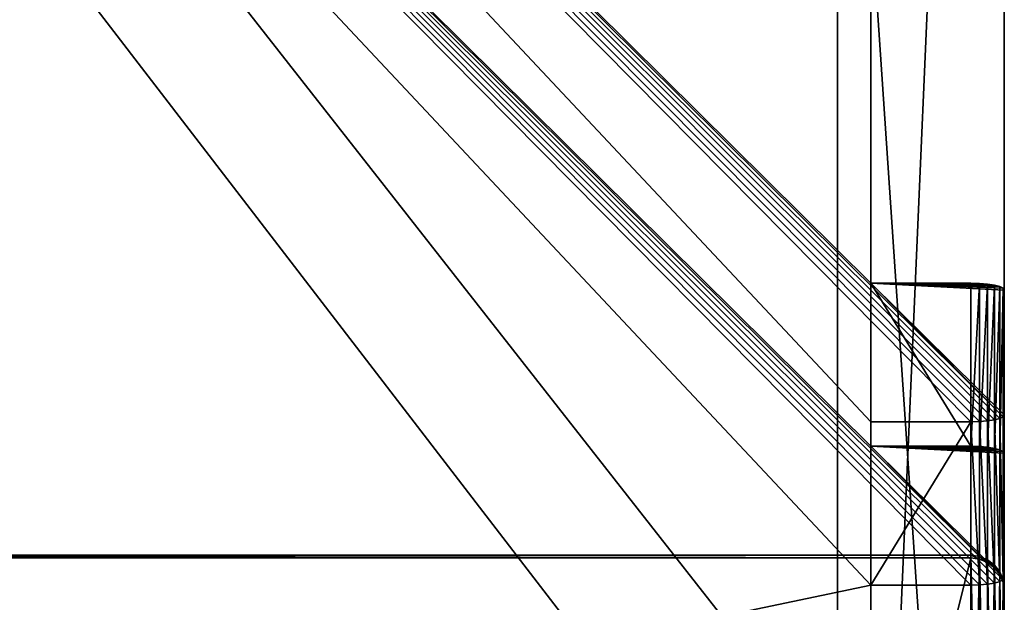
# Model space of a CAD drawing. Extents: x -277 to 1811, y -97 to 1083.
# Tile 73 of 81: x 1488 to 1518, y 381 to 399. Entities that reach past the tile are written whole.
import ezdxf

# ---------------------------------------------------------------- set-up
doc = ezdxf.new("R2010")
doc.units = 0
doc.header["$LTSCALE"] = 25.4
doc.layers.get('0').update_dxf_attribs({"color": 13, "linetype": 'CONTINUOUS'})
doc.layers.add('STEEL', color=134, linetype='CONTINUOUS')
doc.layers.add('WOOD', color=36, linetype='CONTINUOUS')

# ---------------------------------------------------------------- blocks, each defined once
blk = doc.blocks.new('LVI294_01A_03_01')
at = {"color": 0}
for p, q in [((27, 4, 172.42), (27, 4, -174.46)), ((27, 4, 172.42), (27, 4, -174.46)), ((27, 0, -174.46), (27, 0, 172.42)), ((27, 0, -174.46), (27, 0, 172.42))]:
    blk.add_line(p, q, dxfattribs=at)
at = {"color": 253}
mesh = blk.add_polyface(dxfattribs=at)
corners = [(-27, 4, 163.42), (27, 4, -174.46), (-27, 4, -174.46), (27, 4, 172.42), (-26.659, 4, 166.008), (-25.66, 4, 168.42), (-24.071, 4, 170.491), (-22, 4, 172.08), (-19.588, 4, 173.079), (26.966, 4, 172.679), (26.866, 4, 172.92), (26.707, 4, 173.127), (-17, 4, 173.42), (26.5, 4, 173.286), (26.259, 4, 173.386), (26, 4, 173.42)]
mesh.append_faces([[corners[k] for k in face] for face in [(0, 1, 2), (14, 12, 15)]], dxfattribs={"vtx0": -1, "color": 253})
mesh.append_faces([[corners[k] for k in face] for face in [(1, 0, 3), (3, 8, 9), (9, 8, 10), (10, 8, 11), (11, 12, 13), (13, 12, 14)]], dxfattribs={"vtx0": -1, "vtx1": -1, "color": 253})
mesh.append_faces([[corners[k] for k in face] for face in [(3, 0, 4), (3, 4, 5), (3, 5, 6), (3, 6, 7), (3, 7, 8), (11, 8, 12)]], dxfattribs={"vtx0": -1, "vtx2": -1, "color": 253})
mesh = blk.add_polyface(dxfattribs=at)
corners = [(27, 4, -174.46), (27, 0, 172.42), (27, 0, -174.46), (27, 4, 172.42)]
mesh.append_faces([[corners[k] for k in face] for face in [(0, 1, 2), (1, 0, 3)]], dxfattribs={"vtx0": -1, "color": 253})
mesh = blk.add_polyface(dxfattribs=at)
corners = [(27, 0, 172.42), (-27, 0, -174.46), (27, 0, -174.46), (-27, 0, 163.42), (-26.659, 0, 166.008), (-25.66, 0, 168.42), (-24.071, 0, 170.491), (-22, 0, 172.08), (-19.588, 0, 173.079), (26.966, 0, 172.679), (26.866, 0, 172.92), (26.707, 0, 173.127), (-17, 0, 173.42), (26.5, 0, 173.286), (26.259, 0, 173.386), (26, 0, 173.42)]
mesh.append_faces([[corners[k] for k in face] for face in [(0, 1, 2), (12, 14, 15)]], dxfattribs={"vtx0": -1, "color": 253})
mesh.append_faces([[corners[k] for k in face] for face in [(1, 0, 3), (3, 0, 4), (4, 0, 5), (5, 0, 6), (6, 0, 7), (7, 0, 8), (8, 11, 12)]], dxfattribs={"vtx0": -1, "vtx1": -1, "color": 253})
mesh.append_faces([[corners[k] for k in face] for face in [(8, 0, 9), (8, 9, 10), (8, 10, 11), (12, 11, 13), (12, 13, 14)]], dxfattribs={"vtx0": -1, "vtx2": -1, "color": 253})
blk = doc.blocks.new('LVI294_01A_03')
at = {"color": 0, "extrusion": (-5.60313e-15, -0.207912, 0.978148), "rotation": 180.0000000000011}
blk.add_blockref('LVI294_01A_03_01', (-561, 729.633, 158.897), dxfattribs=at)
blk = doc.blocks.new('LUSTROLVI294_01A_01_03')
at = {"color": 0}
for p, q in [((304.962, 167.064, 55), (325.753, 264.879, 55)), ((304.962, 167.064, 55), (325.753, 264.879, 55)), ((330.643, 263.839, 55), (309.852, 166.024, 55)), ((330.643, 263.839, 55), (309.852, 166.024, 55)), ((304.934, 166.933, 58.5), (304.954, 167.03, 58.259)), ((304.934, 166.933, 58.5), (304.954, 167.03, 58.259)), ((304.954, 167.03, 58.259), (304.962, 167.064, 58)), ((304.954, 167.03, 58.259), (304.962, 167.064, 58)), ((304.954, 167.03, 58.259), (309.845, 165.991, 58.259)), ((304.954, 167.03, 58.259), (309.845, 165.991, 58.259)), ((304.954, 167.03, 58.259), (309.824, 165.893, 58.5)), ((304.954, 167.03, 58.259), (309.824, 165.893, 58.5)), ((304.962, 167.064, 58), (304.962, 167.064, 55)), ((304.962, 167.064, 55), (309.852, 166.024, 55)), ((304.962, 167.064, 55), (309.852, 166.024, 55)), ((304.962, 167.064, 58), (304.962, 167.064, 55)), ((304.962, 167.064, 58), (309.852, 166.024, 58)), ((304.962, 167.064, 58), (309.852, 166.024, 58)), ((304.962, 167.064, 58), (309.845, 165.991, 58.259)), ((304.962, 167.064, 58), (309.845, 165.991, 58.259)), ((304.858, 166.575, 58.866), (304.901, 166.777, 58.707)), ((304.858, 166.575, 58.866), (304.901, 166.777, 58.707)), ((304.901, 166.777, 58.707), (304.934, 166.933, 58.5)), ((304.901, 166.777, 58.707), (304.934, 166.933, 58.5)), ((304.901, 166.777, 58.707), (309.791, 165.738, 58.707)), ((304.901, 166.777, 58.707), (309.791, 165.738, 58.707)), ((304.901, 166.777, 58.707), (309.748, 165.535, 58.866)), ((304.901, 166.777, 58.707), (309.748, 165.535, 58.866)), ((304.934, 166.933, 58.5), (309.824, 165.893, 58.5)), ((304.934, 166.933, 58.5), (309.824, 165.893, 58.5)), ((304.934, 166.933, 58.5), (309.791, 165.738, 58.707)), ((304.934, 166.933, 58.5), (309.791, 165.738, 58.707)), ((304.807, 166.339, 58.966), (304.858, 166.575, 58.866)), ((304.807, 166.339, 58.966), (304.858, 166.575, 58.866)), ((304.858, 166.575, 58.866), (309.748, 165.535, 58.866)), ((304.858, 166.575, 58.866), (309.748, 165.535, 58.866)), ((304.858, 166.575, 58.866), (309.698, 165.299, 58.966)), ((304.858, 166.575, 58.866), (309.698, 165.299, 58.966)), ((301.011, 148.479, 59), (304.754, 166.086, 59)), ((301.011, 148.479, 59), (304.754, 166.086, 59)), ((304.754, 166.086, 59), (304.807, 166.339, 58.966)), ((304.754, 166.086, 59), (304.807, 166.339, 58.966)), ((309.644, 165.046, 59), (304.754, 166.086, 59)), ((309.644, 165.046, 59), (304.754, 166.086, 59)), ((304.807, 166.339, 58.966), (309.698, 165.299, 58.966)), ((304.807, 166.339, 58.966), (309.698, 165.299, 58.966)), ((304.807, 166.339, 58.966), (309.644, 165.046, 59)), ((304.807, 166.339, 58.966), (309.644, 165.046, 59)), ((309.824, 165.893, 58.5), (309.791, 165.738, 58.707)), ((309.824, 165.893, 58.5), (309.791, 165.738, 58.707)), ((309.845, 165.991, 58.259), (309.824, 165.893, 58.5)), ((309.845, 165.991, 58.259), (309.824, 165.893, 58.5)), ((309.852, 166.024, 58), (309.845, 165.991, 58.259)), ((309.852, 166.024, 58), (309.845, 165.991, 58.259)), ((309.852, 166.024, 55), (309.852, 166.024, 58)), ((309.852, 166.024, 55), (309.852, 166.024, 58)), ((309.748, 165.535, 58.866), (309.698, 165.299, 58.966)), ((309.748, 165.535, 58.866), (309.698, 165.299, 58.966)), ((309.791, 165.738, 58.707), (309.748, 165.535, 58.866)), ((309.791, 165.738, 58.707), (309.748, 165.535, 58.866)), ((309.698, 165.299, 58.966), (309.644, 165.046, 59)), ((309.698, 165.299, 58.966), (309.644, 165.046, 59)), ((309.644, 165.046, 59), (305.902, 147.439, 59)), ((309.644, 165.046, 59), (305.902, 147.439, 59)), ((300.957, 148.226, 58.966), (301.011, 148.479, 59)), ((300.957, 148.226, 58.966), (301.011, 148.479, 59)), ((301.011, 148.479, 59), (305.902, 147.439, 59)), ((305.848, 147.186, 58.966), (301.011, 148.479, 59)), ((305.848, 147.186, 58.966), (301.011, 148.479, 59)), ((301.011, 148.479, 59), (305.902, 147.439, 59)), ((300.907, 147.99, 58.866), (300.957, 148.226, 58.966)), ((300.907, 147.99, 58.866), (300.957, 148.226, 58.966)), ((305.798, 146.95, 58.866), (300.957, 148.226, 58.966)), ((305.798, 146.95, 58.866), (300.957, 148.226, 58.966)), ((305.848, 147.186, 58.966), (300.957, 148.226, 58.966)), ((305.848, 147.186, 58.966), (300.957, 148.226, 58.966)), ((300.864, 147.787, 58.707), (300.907, 147.99, 58.866)), ((300.864, 147.787, 58.707), (300.907, 147.99, 58.866)), ((305.755, 146.748, 58.707), (300.907, 147.99, 58.866)), ((305.755, 146.748, 58.707), (300.907, 147.99, 58.866)), ((305.798, 146.95, 58.866), (300.907, 147.99, 58.866)), ((305.798, 146.95, 58.866), (300.907, 147.99, 58.866)), ((289.285, 93.313, 55), (300.803, 147.501, 55)), ((289.285, 93.313, 55), (300.803, 147.501, 55)), ((300.803, 147.501, 58), (300.81, 147.534, 58.259)), ((300.803, 147.501, 58), (300.81, 147.534, 58.259)), ((300.803, 147.501, 55), (300.803, 147.501, 58)), ((305.694, 146.461, 55), (300.803, 147.501, 55)), ((300.803, 147.501, 55), (300.803, 147.501, 58)), ((305.694, 146.461, 55), (300.803, 147.501, 55)), ((305.694, 146.461, 58), (300.803, 147.501, 58)), ((305.694, 146.461, 58), (300.803, 147.501, 58)), ((300.81, 147.534, 58.259), (300.831, 147.632, 58.5)), ((300.81, 147.534, 58.259), (300.831, 147.632, 58.5)), ((305.694, 146.461, 58), (300.81, 147.534, 58.259)), ((305.694, 146.461, 58), (300.81, 147.534, 58.259)), ((305.701, 146.495, 58.259), (300.81, 147.534, 58.259)), ((305.701, 146.495, 58.259), (300.81, 147.534, 58.259)), ((300.831, 147.632, 58.5), (300.864, 147.787, 58.707)), ((300.831, 147.632, 58.5), (300.864, 147.787, 58.707)), ((305.701, 146.495, 58.259), (300.831, 147.632, 58.5)), ((305.701, 146.495, 58.259), (300.831, 147.632, 58.5)), ((305.722, 146.592, 58.5), (300.831, 147.632, 58.5)), ((305.722, 146.592, 58.5), (300.831, 147.632, 58.5)), ((305.722, 146.592, 58.5), (300.864, 147.787, 58.707)), ((305.722, 146.592, 58.5), (300.864, 147.787, 58.707)), ((305.755, 146.748, 58.707), (300.864, 147.787, 58.707)), ((305.755, 146.748, 58.707), (300.864, 147.787, 58.707)), ((305.902, 147.439, 59), (305.848, 147.186, 58.966)), ((305.902, 147.439, 59), (305.848, 147.186, 58.966)), ((305.798, 146.95, 58.866), (305.755, 146.748, 58.707)), ((305.798, 146.95, 58.866), (305.755, 146.748, 58.707)), ((305.848, 147.186, 58.966), (305.798, 146.95, 58.866)), ((305.848, 147.186, 58.966), (305.798, 146.95, 58.866)), ((305.755, 146.748, 58.707), (305.722, 146.592, 58.5)), ((305.755, 146.748, 58.707), (305.722, 146.592, 58.5)), ((305.694, 146.461, 55), (294.176, 92.273, 55)), ((305.694, 146.461, 55), (294.176, 92.273, 55)), ((305.701, 146.495, 58.259), (305.694, 146.461, 58)), ((305.701, 146.495, 58.259), (305.694, 146.461, 58)), ((305.694, 146.461, 58), (305.694, 146.461, 55)), ((305.694, 146.461, 58), (305.694, 146.461, 55)), ((305.722, 146.592, 58.5), (305.701, 146.495, 58.259)), ((305.722, 146.592, 58.5), (305.701, 146.495, 58.259))]:
    blk.add_line(p, q, dxfattribs=at)
at = {"color": 253}
mesh = blk.add_polyface(dxfattribs=at)
corners = [(325.76, 264.912, 58.259), (325.753, 264.879, 55), (325.753, 264.879, 58), (350.709, 382.29, 58.259), (350.702, 382.256, 55), (350.702, 382.256, 58), (300.803, 147.501, 55), (289.285, 93.313), (289.285, 93.313, 55), (359.434, 423.338), (300.803, 147.501, 58), (300.81, 147.534, 58.259), (300.831, 147.632, 58.5), (300.864, 147.787, 58.707), (300.907, 147.99, 58.866), (300.957, 148.226, 58.966), (304.962, 167.064, 55), (301.011, 148.479, 59), (304.754, 166.086, 59), (304.807, 166.339, 58.966), (304.858, 166.575, 58.866), (304.901, 166.777, 58.707), (304.934, 166.933, 58.5), (304.954, 167.03, 58.259), (304.962, 167.064, 58), (325.781, 265.01, 58.5), (325.814, 265.165, 58.707), (325.857, 265.368, 58.866), (325.907, 265.604, 58.966), (325.961, 265.857, 59), (329.911, 284.442, 55), (329.703, 283.463, 59), (329.757, 283.717, 58.966), (329.807, 283.952, 58.866), (329.85, 284.155, 58.707), (329.883, 284.31, 58.5), (329.904, 284.408, 58.259), (329.911, 284.442, 58), (350.73, 382.387, 58.5), (350.763, 382.543, 58.707), (350.806, 382.745, 58.866), (350.856, 382.981, 58.966), (350.91, 383.234, 59), (354.86, 401.819, 55), (354.652, 400.841, 59), (354.706, 401.094, 58.966), (354.756, 401.33, 58.866), (354.799, 401.533, 58.707), (354.833, 401.688, 58.5), (354.853, 401.786, 58.259), (354.86, 401.819, 58), (361.306, 432.142, 55), (359.973, 425.87, 0.341), (360.474, 428.229, 1.34), (360.905, 430.255, 2.929), (361.235, 431.81, 5), (361.443, 432.787, 7.412), (361.359, 432.395, 54.966), (361.41, 432.631, 54.866), (361.453, 432.833, 54.707), (361.514, 433.12, 10), (361.486, 432.989, 54.5), (361.506, 433.087, 54.259), (361.514, 433.12, 54)]
mesh.append_faces([[corners[k] for k in face] for face in [(0, 1, 2), (3, 4, 5), (6, 7, 8), (16, 23, 24), (30, 36, 37), (43, 49, 50), (60, 62, 63)]], dxfattribs={"vtx0": -1, "color": 253})
mesh.append_faces([[corners[k] for k in face] for face in [(7, 6, 9), (9, 51, 52), (52, 51, 53), (53, 51, 54), (54, 51, 55), (55, 51, 56), (56, 59, 60)]], dxfattribs={"vtx0": -1, "vtx1": -1, "color": 253})
mesh.append_faces([[corners[k] for k in face] for face in [(9, 15, 16), (9, 1, 0), (9, 29, 30), (9, 4, 3), (9, 42, 43)]], dxfattribs={"vtx0": -1, "vtx1": -1, "vtx2": -1, "color": 253})
mesh.append_faces([[corners[k] for k in face] for face in [(9, 6, 10), (9, 10, 11), (9, 11, 12), (9, 12, 13), (9, 13, 14), (9, 14, 15), (16, 15, 17), (16, 17, 18), (16, 18, 19), (16, 19, 20), (16, 20, 21), (16, 21, 22), (16, 22, 23), (9, 16, 1), (9, 0, 25), (9, 25, 26), (9, 26, 27), (9, 27, 28), (9, 28, 29), (30, 29, 31), (30, 31, 32), (30, 32, 33), (30, 33, 34), (30, 34, 35), (30, 35, 36), (9, 30, 4), (9, 3, 38), (9, 38, 39), (9, 39, 40), (9, 40, 41), (9, 41, 42), (43, 42, 44), (43, 44, 45), (43, 45, 46), (43, 46, 47), (43, 47, 48), (43, 48, 49), (9, 43, 51), (56, 51, 57), (56, 57, 58), (56, 58, 59), (60, 59, 61), (60, 61, 62)]], dxfattribs={"vtx0": -1, "vtx2": -1, "color": 253})
mesh = blk.add_polyface(dxfattribs=at)
corners = [(364.325, 422.299), (294.176, 92.273, 55), (294.176, 92.273), (305.694, 146.461, 55), (305.694, 146.461, 58), (305.701, 146.495, 58.259), (305.722, 146.592, 58.5), (305.755, 146.748, 58.707), (305.798, 146.95, 58.866), (305.848, 147.186, 58.966), (309.852, 166.024, 55), (305.902, 147.439, 59), (309.644, 165.046, 59), (309.698, 165.299, 58.966), (309.748, 165.535, 58.866), (309.791, 165.738, 58.707), (309.824, 165.893, 58.5), (309.845, 165.991, 58.259), (330.643, 263.839, 55), (330.643, 263.839, 58), (330.651, 263.872, 58.259), (330.671, 263.97, 58.5), (330.704, 264.126, 58.707), (330.747, 264.328, 58.866), (330.798, 264.564, 58.966), (330.851, 264.817, 59), (334.802, 283.402, 55), (334.594, 282.424, 59), (334.648, 282.677, 58.966), (334.698, 282.913, 58.866), (334.741, 283.115, 58.707), (334.774, 283.271, 58.5), (334.795, 283.369, 58.259), (334.802, 283.402, 58), (355.593, 381.217, 55), (355.593, 381.217, 58), (355.6, 381.25, 58.259), (355.621, 381.348, 58.5), (355.654, 381.503, 58.707), (355.697, 381.706, 58.866), (355.747, 381.942, 58.966), (355.801, 382.195, 59), (359.751, 400.78, 55), (359.543, 399.802, 59), (359.597, 400.055, 58.966), (359.647, 400.291, 58.866), (359.69, 400.493, 58.707), (359.723, 400.649, 58.5), (359.744, 400.746, 58.259), (359.751, 400.78, 58), (366.196, 431.102, 55), (364.863, 424.831, 0.341), (365.365, 427.19, 1.34), (365.795, 429.215, 2.929), (366.126, 430.77, 5), (366.333, 431.747, 7.412), (366.25, 431.355, 54.966), (366.3, 431.591, 54.866), (366.343, 431.794, 54.707), (366.404, 432.08, 10), (366.376, 431.949, 54.5), (366.397, 432.047, 54.259), (366.404, 432.08, 54), (309.852, 166.024, 58)]
mesh.append_faces([[corners[k] for k in face] for face in [(0, 1, 2), (32, 26, 33), (48, 42, 49), (61, 59, 62)]], dxfattribs={"vtx0": -1, "color": 253})
mesh.append_faces([[corners[k] for k in face] for face in [(1, 0, 3), (3, 0, 4), (4, 0, 5), (5, 0, 6), (6, 0, 7), (7, 0, 8), (8, 0, 9), (9, 10, 11), (11, 10, 12), (12, 10, 13), (13, 10, 14), (14, 10, 15), (15, 10, 16), (16, 10, 17), (10, 0, 18), (18, 0, 19), (19, 0, 20), (20, 0, 21), (21, 0, 22), (22, 0, 23), (23, 0, 24), (24, 0, 25), (25, 26, 27), (27, 26, 28), (28, 26, 29), (29, 26, 30), (30, 26, 31), (31, 26, 32), (26, 0, 34), (34, 0, 35), (35, 0, 36), (36, 0, 37), (37, 0, 38), (38, 0, 39), (39, 0, 40), (40, 0, 41), (41, 42, 43), (43, 42, 44), (44, 42, 45), (45, 42, 46), (46, 42, 47), (47, 42, 48), (42, 0, 50), (50, 55, 56), (56, 55, 57), (57, 55, 58), (58, 59, 60), (60, 59, 61)]], dxfattribs={"vtx0": -1, "vtx1": -1, "color": 253})
mesh.append_faces([[corners[k] for k in face] for face in [(9, 0, 10), (25, 0, 26), (41, 0, 42)]], dxfattribs={"vtx0": -1, "vtx1": -1, "vtx2": -1, "color": 253})
mesh.append_faces([[corners[k] for k in face] for face in [(50, 0, 51), (50, 51, 52), (50, 52, 53), (50, 53, 54), (50, 54, 55), (58, 55, 59)]], dxfattribs={"vtx0": -1, "vtx2": -1, "color": 253})
mesh.append_faces([[corners[k] for k in face] for face in [(63, 17, 10)]], dxfattribs={"vtx1": -1, "color": 253})
mesh = blk.add_polyface(dxfattribs=at)
corners = [(309.852, 166.024, 55), (325.753, 264.879, 55), (304.962, 167.064, 55), (330.643, 263.839, 55)]
mesh.append_faces([[corners[k] for k in face] for face in [(0, 1, 2), (1, 0, 3)]], dxfattribs={"vtx0": -1, "color": 253})
mesh = blk.add_polyface(dxfattribs=at)
corners = [(309.824, 165.893, 58.5), (304.954, 167.03, 58.259), (304.934, 166.933, 58.5)]
mesh.append_faces([[corners[k] for k in face] for face in [(0, 1, 2)]], dxfattribs={"color": 253})
mesh = blk.add_polyface(dxfattribs=at)
corners = [(309.845, 165.991, 58.259), (304.962, 167.064, 58), (304.954, 167.03, 58.259)]
mesh.append_faces([[corners[k] for k in face] for face in [(0, 1, 2)]], dxfattribs={"color": 253})
mesh = blk.add_polyface(dxfattribs=at)
corners = [(309.824, 165.893, 58.5), (309.845, 165.991, 58.259), (304.954, 167.03, 58.259)]
mesh.append_faces([[corners[k] for k in face] for face in [(0, 1, 2)]], dxfattribs={"color": 253})
mesh = blk.add_polyface(dxfattribs=at)
corners = [(304.962, 167.064, 58), (309.852, 166.024, 55), (304.962, 167.064, 55), (309.852, 166.024, 58)]
mesh.append_faces([[corners[k] for k in face] for face in [(0, 1, 2), (1, 0, 3)]], dxfattribs={"vtx0": -1, "color": 253})
mesh = blk.add_polyface(dxfattribs=at)
corners = [(309.845, 165.991, 58.259), (309.852, 166.024, 58), (304.962, 167.064, 58)]
mesh.append_faces([[corners[k] for k in face] for face in [(0, 1, 2)]], dxfattribs={"color": 253})
mesh = blk.add_polyface(dxfattribs=at)
corners = [(309.748, 165.535, 58.866), (304.901, 166.777, 58.707), (304.858, 166.575, 58.866)]
mesh.append_faces([[corners[k] for k in face] for face in [(0, 1, 2)]], dxfattribs={"color": 253})
mesh = blk.add_polyface(dxfattribs=at)
corners = [(309.791, 165.738, 58.707), (304.934, 166.933, 58.5), (304.901, 166.777, 58.707)]
mesh.append_faces([[corners[k] for k in face] for face in [(0, 1, 2)]], dxfattribs={"color": 253})
mesh = blk.add_polyface(dxfattribs=at)
corners = [(309.791, 165.738, 58.707), (304.901, 166.777, 58.707), (309.748, 165.535, 58.866)]
mesh.append_faces([[corners[k] for k in face] for face in [(0, 1, 2)]], dxfattribs={"color": 253})
mesh = blk.add_polyface(dxfattribs=at)
corners = [(309.791, 165.738, 58.707), (309.824, 165.893, 58.5), (304.934, 166.933, 58.5)]
mesh.append_faces([[corners[k] for k in face] for face in [(0, 1, 2)]], dxfattribs={"color": 253})
mesh = blk.add_polyface(dxfattribs=at)
corners = [(309.698, 165.299, 58.966), (304.858, 166.575, 58.866), (304.807, 166.339, 58.966)]
mesh.append_faces([[corners[k] for k in face] for face in [(0, 1, 2)]], dxfattribs={"color": 253})
mesh = blk.add_polyface(dxfattribs=at)
corners = [(309.748, 165.535, 58.866), (304.858, 166.575, 58.866), (309.698, 165.299, 58.966)]
mesh.append_faces([[corners[k] for k in face] for face in [(0, 1, 2)]], dxfattribs={"color": 253})
mesh = blk.add_polyface(dxfattribs=at)
corners = [(305.902, 147.439, 59), (304.754, 166.086, 59), (301.011, 148.479, 59), (309.644, 165.046, 59)]
mesh.append_faces([[corners[k] for k in face] for face in [(0, 1, 2), (1, 0, 3)]], dxfattribs={"vtx0": -1, "color": 253})
mesh = blk.add_polyface(dxfattribs=at)
corners = [(309.644, 165.046, 59), (304.807, 166.339, 58.966), (304.754, 166.086, 59)]
mesh.append_faces([[corners[k] for k in face] for face in [(0, 1, 2)]], dxfattribs={"color": 253})
mesh = blk.add_polyface(dxfattribs=at)
corners = [(309.698, 165.299, 58.966), (304.807, 166.339, 58.966), (309.644, 165.046, 59)]
mesh.append_faces([[corners[k] for k in face] for face in [(0, 1, 2)]], dxfattribs={"color": 253})
mesh = blk.add_polyface(dxfattribs=at)
corners = [(305.848, 147.186, 58.966), (301.011, 148.479, 59), (300.957, 148.226, 58.966)]
mesh.append_faces([[corners[k] for k in face] for face in [(0, 1, 2)]], dxfattribs={"color": 253})
mesh = blk.add_polyface(dxfattribs=at)
corners = [(305.902, 147.439, 59), (301.011, 148.479, 59), (305.848, 147.186, 58.966)]
mesh.append_faces([[corners[k] for k in face] for face in [(0, 1, 2)]], dxfattribs={"color": 253})
mesh = blk.add_polyface(dxfattribs=at)
corners = [(305.798, 146.95, 58.866), (300.957, 148.226, 58.966), (300.907, 147.99, 58.866)]
mesh.append_faces([[corners[k] for k in face] for face in [(0, 1, 2)]], dxfattribs={"color": 253})
mesh = blk.add_polyface(dxfattribs=at)
corners = [(305.848, 147.186, 58.966), (300.957, 148.226, 58.966), (305.798, 146.95, 58.866)]
mesh.append_faces([[corners[k] for k in face] for face in [(0, 1, 2)]], dxfattribs={"color": 253})
mesh = blk.add_polyface(dxfattribs=at)
corners = [(305.755, 146.748, 58.707), (300.907, 147.99, 58.866), (300.864, 147.787, 58.707)]
mesh.append_faces([[corners[k] for k in face] for face in [(0, 1, 2)]], dxfattribs={"color": 253})
mesh = blk.add_polyface(dxfattribs=at)
corners = [(305.798, 146.95, 58.866), (300.907, 147.99, 58.866), (305.755, 146.748, 58.707)]
mesh.append_faces([[corners[k] for k in face] for face in [(0, 1, 2)]], dxfattribs={"color": 253})
mesh = blk.add_polyface(dxfattribs=at)
corners = [(294.176, 92.273, 55), (300.803, 147.501, 55), (289.285, 93.313, 55), (305.694, 146.461, 55)]
mesh.append_faces([[corners[k] for k in face] for face in [(0, 1, 2), (1, 0, 3)]], dxfattribs={"vtx0": -1, "color": 253})
mesh = blk.add_polyface(dxfattribs=at)
corners = [(300.81, 147.534, 58.259), (300.803, 147.501, 58), (305.694, 146.461, 58)]
mesh.append_faces([[corners[k] for k in face] for face in [(0, 1, 2)]], dxfattribs={"color": 253})
mesh = blk.add_polyface(dxfattribs=at)
corners = [(305.694, 146.461, 58), (300.803, 147.501, 55), (305.694, 146.461, 55), (300.803, 147.501, 58)]
mesh.append_faces([[corners[k] for k in face] for face in [(0, 1, 2), (1, 0, 3)]], dxfattribs={"vtx0": -1, "color": 253})
mesh = blk.add_polyface(dxfattribs=at)
corners = [(300.831, 147.632, 58.5), (300.81, 147.534, 58.259), (305.701, 146.495, 58.259)]
mesh.append_faces([[corners[k] for k in face] for face in [(0, 1, 2)]], dxfattribs={"color": 253})
mesh = blk.add_polyface(dxfattribs=at)
corners = [(300.81, 147.534, 58.259), (305.694, 146.461, 58), (305.701, 146.495, 58.259)]
mesh.append_faces([[corners[k] for k in face] for face in [(0, 1, 2)]], dxfattribs={"color": 253})
mesh = blk.add_polyface(dxfattribs=at)
corners = [(300.864, 147.787, 58.707), (300.831, 147.632, 58.5), (305.722, 146.592, 58.5)]
mesh.append_faces([[corners[k] for k in face] for face in [(0, 1, 2)]], dxfattribs={"color": 253})
mesh = blk.add_polyface(dxfattribs=at)
corners = [(300.831, 147.632, 58.5), (305.701, 146.495, 58.259), (305.722, 146.592, 58.5)]
mesh.append_faces([[corners[k] for k in face] for face in [(0, 1, 2)]], dxfattribs={"color": 253})
mesh = blk.add_polyface(dxfattribs=at)
corners = [(300.864, 147.787, 58.707), (305.722, 146.592, 58.5), (305.755, 146.748, 58.707)]
mesh.append_faces([[corners[k] for k in face] for face in [(0, 1, 2)]], dxfattribs={"color": 253})
blk = doc.blocks.new('LUSTROLVI294_01A_01_04')
at = {"color": 0}
for p, q in [((-4, -16.887, 441.542), (-4, 415.077, 533.359)), ((-4, -16.887, 441.542), (-4, 415.077, 533.359)), ((0, 415.077, 533.359), (0, -16.887, 441.542)), ((0, 415.077, 533.359), (0, -16.887, 441.542)), ((-4, 396.015, 483.302), (-4, 118.203, 424.251)), ((-4, 396.015, 483.302), (-4, 118.203, 424.251)), ((0, 118.203, 424.251), (0, 396.015, 483.302)), ((0, 118.203, 424.251), (0, 396.015, 483.302))]:
    blk.add_line(p, q, dxfattribs=at)
at = {"color": 253}
mesh = blk.add_polyface(dxfattribs=at)
corners = [(-4, -24.552, 434.01), (-4, -24.808, -14.923), (-4, -24.808, 431.761), (-4, -24.774, -15.182), (-4, -24.674, -15.423), (-4, -24.515, -15.631), (-4, -23.796, 436.144), (-4, -24.308, -15.789), (-4, -24.067, -15.889), (-4, -23.808, -15.923), (-4, -10.808, -15.923), (-4, -22.579, 438.054), (-4, -20.965, 439.641), (-4, -19.034, 440.824), (-4, -16.887, 441.542), (-4, 19.192, 301.983), (-4, 21.548, 326.14), (-4, 28.529, 349.386), (-4, 39.87, 370.845), (-4, 55.145, 389.707), (-4, 73.777, 405.263), (-4, 95.064, 416.924), (-4, 415.077, 533.359), (-4, -3.043, -14.901), (-4, 4.192, -11.904), (-4, 10.405, -7.137), (-4, 15.173, -0.923), (-4, 18.17, 6.312), (-4, 19.192, 14.077), (-4, 118.203, 424.251), (-4, 396.015, 483.302), (-4, 403.411, 485.921), (-4, 409.876, 490.364), (-4, 414.971, 496.33), (-4, 418.348, 503.411), (-4, 415.337, 533.379), (-4, 415.594, 533.332), (-4, 415.829, 533.219), (-4, 416.028, 533.05), (-4, 416.176, 532.835), (-4, 416.263, 532.589), (-4, 419.163, 518.946), (-4, 419.778, 511.125)]
mesh.append_faces([[corners[k] for k in face] for face in [(0, 1, 2), (27, 15, 28), (34, 41, 42)]], dxfattribs={"vtx0": -1, "color": 253})
mesh.append_faces([[corners[k] for k in face] for face in [(1, 0, 3), (3, 0, 4), (4, 0, 5), (5, 6, 7), (7, 6, 8), (8, 6, 9), (9, 6, 10), (15, 14, 16), (16, 14, 17), (17, 14, 18), (18, 14, 19), (19, 14, 20), (20, 14, 21), (10, 15, 23), (23, 15, 24), (24, 15, 25), (25, 15, 26), (26, 15, 27), (21, 22, 29), (29, 22, 30), (30, 22, 31), (31, 22, 32), (32, 22, 33), (33, 22, 34)]], dxfattribs={"vtx0": -1, "vtx1": -1, "color": 253})
mesh.append_faces([[corners[k] for k in face] for face in [(10, 14, 15)]], dxfattribs={"vtx0": -1, "vtx1": -1, "vtx2": -1, "color": 253})
mesh.append_faces([[corners[k] for k in face] for face in [(5, 0, 6), (10, 6, 11), (10, 11, 12), (10, 12, 13), (10, 13, 14), (21, 14, 22), (34, 22, 35), (34, 35, 36), (34, 36, 37), (34, 37, 38), (34, 38, 39), (34, 39, 40), (34, 40, 41)]], dxfattribs={"vtx0": -1, "vtx2": -1, "color": 253})
mesh = blk.add_polyface(dxfattribs=at)
corners = [(0, -24.808, -14.923), (0, -24.552, 434.01), (0, -24.808, 431.761), (0, -24.774, -15.182), (0, -24.674, -15.423), (0, -24.515, -15.631), (0, -23.796, 436.144), (0, -24.308, -15.789), (0, -24.067, -15.889), (0, -23.808, -15.923), (0, -10.808, -15.923), (0, -22.579, 438.054), (0, -20.965, 439.641), (0, -19.034, 440.824), (0, -16.887, 441.542), (0, 19.192, 301.983), (0, 21.548, 326.14), (0, 28.529, 349.386), (0, 39.87, 370.845), (0, 55.145, 389.707), (0, 73.777, 405.263), (0, 95.064, 416.924), (0, 415.077, 533.359), (0, -3.043, -14.901), (0, 4.192, -11.904), (0, 10.405, -7.137), (0, 15.173, -0.923), (0, 18.17, 6.312), (0, 19.192, 14.077), (0, 118.203, 424.251), (0, 396.015, 483.302), (0, 403.411, 485.921), (0, 409.876, 490.364), (0, 414.971, 496.33), (0, 418.348, 503.411), (0, 415.337, 533.379), (0, 415.594, 533.332), (0, 415.829, 533.219), (0, 416.028, 533.05), (0, 416.176, 532.835), (0, 416.263, 532.589), (0, 419.163, 518.946), (0, 419.778, 511.125)]
mesh.append_faces([[corners[k] for k in face] for face in [(0, 1, 2), (15, 27, 28), (41, 34, 42)]], dxfattribs={"vtx0": -1, "color": 253})
mesh.append_faces([[corners[k] for k in face] for face in [(1, 5, 6), (6, 10, 11), (11, 10, 12), (12, 10, 13), (13, 10, 14), (14, 21, 22), (22, 34, 35), (35, 34, 36), (36, 34, 37), (37, 34, 38), (38, 34, 39), (39, 34, 40), (40, 34, 41)]], dxfattribs={"vtx0": -1, "vtx1": -1, "color": 253})
mesh.append_faces([[corners[k] for k in face] for face in [(14, 10, 15)]], dxfattribs={"vtx0": -1, "vtx1": -1, "vtx2": -1, "color": 253})
mesh.append_faces([[corners[k] for k in face] for face in [(1, 0, 3), (1, 3, 4), (1, 4, 5), (6, 5, 7), (6, 7, 8), (6, 8, 9), (6, 9, 10), (14, 15, 16), (14, 16, 17), (14, 17, 18), (14, 18, 19), (14, 19, 20), (14, 20, 21), (15, 10, 23), (15, 23, 24), (15, 24, 25), (15, 25, 26), (15, 26, 27), (22, 21, 29), (22, 29, 30), (22, 30, 31), (22, 31, 32), (22, 32, 33), (22, 33, 34)]], dxfattribs={"vtx0": -1, "vtx2": -1, "color": 253})
mesh = blk.add_polyface(dxfattribs=at)
corners = [(0, -16.887, 441.542), (-4, 415.077, 533.359), (-4, -16.887, 441.542), (0, 415.077, 533.359)]
mesh.append_faces([[corners[k] for k in face] for face in [(0, 1, 2), (1, 0, 3)]], dxfattribs={"vtx0": -1, "color": 253})
mesh = blk.add_polyface(dxfattribs=at)
corners = [(0, 396.015, 483.302), (-4, 118.203, 424.251), (-4, 396.015, 483.302), (0, 118.203, 424.251)]
mesh.append_faces([[corners[k] for k in face] for face in [(0, 1, 2), (1, 0, 3)]], dxfattribs={"vtx0": -1, "color": 253})
blk = doc.blocks.new('LUSTROLVI294_01A_01_05')
at = {"color": 0}
for p, q in [((10.397, -16.932, -59), (0.399, -17.129, -59)), ((10.397, -16.932, -59), (0.399, -17.129, -59)), ((-0.601, -17.149, -58), (-0.601, -17.149, -4)), ((-0.567, -17.149, -58.259), (-0.601, -17.149, -58)), ((-0.601, -17.149, -58), (-0.601, -17.149, -4)), ((-0.601, -17.149, -58), (-0.522, -21.148, -58)), ((-0.601, -17.149, -58), (-0.522, -21.148, -58)), ((-0.601, -17.149, -58), (-0.488, -21.148, -58.259)), ((-0.601, -17.149, -58), (-0.488, -21.148, -58.259)), ((-0.567, -17.149, -58.259), (-0.601, -17.149, -58)), ((-0.467, -17.147, -58.5), (-0.567, -17.149, -58.259)), ((-0.467, -17.147, -58.5), (-0.567, -17.149, -58.259)), ((-0.567, -17.149, -58.259), (-0.488, -21.148, -58.259)), ((-0.567, -17.149, -58.259), (-0.488, -21.148, -58.259)), ((-0.567, -17.149, -58.259), (-0.388, -21.146, -58.5)), ((-0.567, -17.149, -58.259), (-0.388, -21.146, -58.5)), ((-0.308, -17.143, -58.707), (-0.467, -17.147, -58.5)), ((-0.308, -17.143, -58.707), (-0.467, -17.147, -58.5)), ((-0.467, -17.147, -58.5), (-0.388, -21.146, -58.5)), ((-0.467, -17.147, -58.5), (-0.388, -21.146, -58.5)), ((-0.467, -17.147, -58.5), (-0.229, -21.143, -58.707)), ((-0.467, -17.147, -58.5), (-0.229, -21.143, -58.707)), ((-0.101, -17.139, -58.866), (-0.308, -17.143, -58.707)), ((-0.101, -17.139, -58.866), (-0.308, -17.143, -58.707)), ((-0.308, -17.143, -58.707), (-0.229, -21.143, -58.707)), ((-0.308, -17.143, -58.707), (-0.229, -21.143, -58.707)), ((-0.308, -17.143, -58.707), (-0.022, -21.139, -58.866)), ((-0.308, -17.143, -58.707), (-0.022, -21.139, -58.866)), ((0.14, -17.135, -58.966), (-0.101, -17.139, -58.866)), ((0.14, -17.135, -58.966), (-0.101, -17.139, -58.866)), ((-0.101, -17.139, -58.866), (-0.022, -21.139, -58.866)), ((-0.101, -17.139, -58.866), (-0.022, -21.139, -58.866)), ((-0.101, -17.139, -58.866), (0.219, -21.134, -58.966)), ((-0.101, -17.139, -58.866), (0.219, -21.134, -58.966)), ((0.399, -17.129, -59), (0.14, -17.135, -58.966)), ((0.399, -17.129, -59), (0.14, -17.135, -58.966)), ((0.14, -17.135, -58.966), (0.219, -21.134, -58.966)), ((0.14, -17.135, -58.966), (0.219, -21.134, -58.966)), ((0.14, -17.135, -58.966), (0.478, -21.129, -59)), ((0.14, -17.135, -58.966), (0.478, -21.129, -59)), ((0.478, -21.129, -59), (0.399, -17.129, -59)), ((0.478, -21.129, -59), (0.399, -17.129, -59)), ((0.478, -21.129, -59), (10.476, -20.931, -59)), ((0.478, -21.129, -59), (10.476, -20.931, -59)), ((-0.522, -21.148, -58), (-0.522, -21.148, -4)), ((-0.522, -21.148, -58), (-0.522, -21.148, -4)), ((-0.522, -21.148, -58), (-0.488, -21.148, -58.259)), ((-0.522, -21.148, -58), (-0.488, -21.148, -58.259)), ((-0.488, -21.148, -58.259), (-0.388, -21.146, -58.5)), ((-0.488, -21.148, -58.259), (-0.388, -21.146, -58.5)), ((-0.388, -21.146, -58.5), (-0.229, -21.143, -58.707)), ((-0.388, -21.146, -58.5), (-0.229, -21.143, -58.707)), ((-0.229, -21.143, -58.707), (-0.022, -21.139, -58.866)), ((-0.229, -21.143, -58.707), (-0.022, -21.139, -58.866)), ((-0.022, -21.139, -58.866), (0.219, -21.134, -58.966)), ((-0.022, -21.139, -58.866), (0.219, -21.134, -58.966)), ((0.219, -21.134, -58.966), (0.478, -21.129, -59)), ((0.219, -21.134, -58.966), (0.478, -21.129, -59))]:
    blk.add_line(p, q, dxfattribs=at)
at = {"color": 253}
mesh = blk.add_polyface(dxfattribs=at)
corners = [(0.14, -17.135, -58.966), (10.397, -16.932, -59), (0.399, -17.129, -59), (10.656, -16.927, -58.966), (-0.101, -17.139, -58.866), (10.897, -16.922, -58.866), (-0.308, -17.143, -58.707), (11.104, -16.918, -58.707), (-0.467, -17.147, -58.5), (11.263, -16.915, -58.5), (-0.567, -17.149, -58.259), (11.363, -16.913, -58.259), (-0.601, -17.149, -58), (11.397, -16.912, -58), (-0.601, -17.149, -4), (11.397, -16.912, -55), (289.342, -11.421, -55), (289.342, -11.421), (-0.465, -17.147, -2.965), (-0.065, -17.139, -2), (0.57, -17.126, -1.172), (1.399, -17.11, -0.536), (2.363, -17.091, -0.136), (3.398, -17.07)]
mesh.append_faces([[corners[k] for k in face] for face in [(0, 1, 2), (17, 22, 23)]], dxfattribs={"vtx0": -1, "color": 253})
mesh.append_faces([[corners[k] for k in face] for face in [(1, 0, 3), (3, 4, 5), (5, 6, 7), (7, 8, 9), (9, 10, 11), (11, 12, 13), (13, 14, 15), (15, 14, 16), (16, 14, 17)]], dxfattribs={"vtx0": -1, "vtx1": -1, "color": 253})
mesh.append_faces([[corners[k] for k in face] for face in [(3, 0, 4), (5, 4, 6), (7, 6, 8), (9, 8, 10), (11, 10, 12), (13, 12, 14), (17, 14, 18), (17, 18, 19), (17, 19, 20), (17, 20, 21), (17, 21, 22)]], dxfattribs={"vtx0": -1, "vtx2": -1, "color": 253})
mesh = blk.add_polyface(dxfattribs=at)
corners = [(289.421, -15.42), (11.476, -20.911, -55), (289.421, -15.42, -55), (-0.522, -21.148, -4), (-0.386, -21.146, -2.965), (0.014, -21.138, -2), (0.649, -21.125, -1.172), (1.478, -21.109, -0.536), (2.442, -21.09, -0.136), (3.477, -21.069), (10.735, -20.926, -58.966), (0.478, -21.129, -59), (10.476, -20.931, -59), (0.219, -21.134, -58.966), (10.976, -20.921, -58.866), (-0.022, -21.139, -58.866), (11.183, -20.917, -58.707), (-0.229, -21.143, -58.707), (11.342, -20.914, -58.5), (-0.388, -21.146, -58.5), (-0.488, -21.148, -58.259), (11.442, -20.912, -58.259), (11.476, -20.911, -58), (-0.522, -21.148, -58)]
mesh.append_faces([[corners[k] for k in face] for face in [(0, 1, 2), (8, 0, 9), (10, 11, 12)]], dxfattribs={"vtx0": -1, "color": 253})
mesh.append_faces([[corners[k] for k in face] for face in [(3, 0, 4), (4, 0, 5), (5, 0, 6), (6, 0, 7), (7, 0, 8), (11, 10, 13), (13, 14, 15), (15, 16, 17), (17, 18, 19), (19, 18, 20), (20, 22, 23), (23, 1, 3)]], dxfattribs={"vtx0": -1, "vtx1": -1, "color": 253})
mesh.append_faces([[corners[k] for k in face] for face in [(1, 0, 3)]], dxfattribs={"vtx0": -1, "vtx1": -1, "vtx2": -1, "color": 253})
mesh.append_faces([[corners[k] for k in face] for face in [(13, 10, 14), (15, 14, 16), (17, 16, 18), (20, 18, 21), (20, 21, 22), (23, 22, 1)]], dxfattribs={"vtx0": -1, "vtx2": -1, "color": 253})
mesh = blk.add_polyface(dxfattribs=at)
corners = [(10.397, -16.932, -59), (0.478, -21.129, -59), (0.399, -17.129, -59), (10.476, -20.931, -59)]
mesh.append_faces([[corners[k] for k in face] for face in [(0, 1, 2), (1, 0, 3)]], dxfattribs={"vtx0": -1, "color": 253})
mesh = blk.add_polyface(dxfattribs=at)
corners = [(-0.601, -17.149, -4), (-0.522, -21.148, -58), (-0.522, -21.148, -4), (-0.601, -17.149, -58)]
mesh.append_faces([[corners[k] for k in face] for face in [(0, 1, 2), (1, 0, 3)]], dxfattribs={"vtx0": -1, "color": 253})
mesh = blk.add_polyface(dxfattribs=at)
corners = [(-0.601, -17.149, -58), (-0.488, -21.148, -58.259), (-0.522, -21.148, -58)]
mesh.append_faces([[corners[k] for k in face] for face in [(0, 1, 2)]], dxfattribs={"color": 253})
mesh = blk.add_polyface(dxfattribs=at)
corners = [(-0.567, -17.149, -58.259), (-0.488, -21.148, -58.259), (-0.601, -17.149, -58)]
mesh.append_faces([[corners[k] for k in face] for face in [(0, 1, 2)]], dxfattribs={"color": 253})
mesh = blk.add_polyface(dxfattribs=at)
corners = [(-0.467, -17.147, -58.5), (-0.388, -21.146, -58.5), (-0.567, -17.149, -58.259)]
mesh.append_faces([[corners[k] for k in face] for face in [(0, 1, 2)]], dxfattribs={"color": 253})
mesh = blk.add_polyface(dxfattribs=at)
corners = [(-0.567, -17.149, -58.259), (-0.388, -21.146, -58.5), (-0.488, -21.148, -58.259)]
mesh.append_faces([[corners[k] for k in face] for face in [(0, 1, 2)]], dxfattribs={"color": 253})
mesh = blk.add_polyface(dxfattribs=at)
corners = [(-0.308, -17.143, -58.707), (-0.229, -21.143, -58.707), (-0.467, -17.147, -58.5)]
mesh.append_faces([[corners[k] for k in face] for face in [(0, 1, 2)]], dxfattribs={"color": 253})
mesh = blk.add_polyface(dxfattribs=at)
corners = [(-0.467, -17.147, -58.5), (-0.229, -21.143, -58.707), (-0.388, -21.146, -58.5)]
mesh.append_faces([[corners[k] for k in face] for face in [(0, 1, 2)]], dxfattribs={"color": 253})
mesh = blk.add_polyface(dxfattribs=at)
corners = [(-0.022, -21.139, -58.866), (-0.308, -17.143, -58.707), (-0.101, -17.139, -58.866)]
mesh.append_faces([[corners[k] for k in face] for face in [(0, 1, 2)]], dxfattribs={"color": 253})
mesh = blk.add_polyface(dxfattribs=at)
corners = [(-0.022, -21.139, -58.866), (-0.229, -21.143, -58.707), (-0.308, -17.143, -58.707)]
mesh.append_faces([[corners[k] for k in face] for face in [(0, 1, 2)]], dxfattribs={"color": 253})
mesh = blk.add_polyface(dxfattribs=at)
corners = [(0.219, -21.134, -58.966), (-0.101, -17.139, -58.866), (0.14, -17.135, -58.966)]
mesh.append_faces([[corners[k] for k in face] for face in [(0, 1, 2)]], dxfattribs={"color": 253})
mesh = blk.add_polyface(dxfattribs=at)
corners = [(0.219, -21.134, -58.966), (-0.022, -21.139, -58.866), (-0.101, -17.139, -58.866)]
mesh.append_faces([[corners[k] for k in face] for face in [(0, 1, 2)]], dxfattribs={"color": 253})
mesh = blk.add_polyface(dxfattribs=at)
corners = [(0.478, -21.129, -59), (0.14, -17.135, -58.966), (0.399, -17.129, -59)]
mesh.append_faces([[corners[k] for k in face] for face in [(0, 1, 2)]], dxfattribs={"color": 253})
mesh = blk.add_polyface(dxfattribs=at)
corners = [(0.478, -21.129, -59), (0.219, -21.134, -58.966), (0.14, -17.135, -58.966)]
mesh.append_faces([[corners[k] for k in face] for face in [(0, 1, 2)]], dxfattribs={"color": 253})
blk = doc.blocks.new('LUSTROLVI294_01A_01')
at = {"color": 0, "extrusion": (1, 5.76679e-15, 6.2433e-15), "rotation": 179.9999999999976}
blk.add_blockref('LUSTROLVI294_01A_01_03', (1001.197, -42.803, -317), dxfattribs=at)
at = {"color": 0, "extrusion": (5.82588e-15, -1, 4.97519e-14), "rotation": 180.0000000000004}
blk.add_blockref('LUSTROLVI294_01A_01_04', (-262, -57.611, -1163.507), dxfattribs=at)
at = {"color": 0, "extrusion": (-1, -5.9369e-15, -6.54287e-15), "rotation": 180.0000000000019}
blk.add_blockref('LUSTROLVI294_01A_01_05', (-700.102, -272.888, 317), dxfattribs=at)

msp = doc.modelspace()

# ---------------------------------------------------------------- block references
at = {"layer": 'STEEL', "color": 0, "extrusion": (1.83187e-15, 8.62817e-31, -1), "rotation": 180}
msp.add_blockref('LUSTROLVI294_01A_01', (-1775.536, 1082.154, -367.197), dxfattribs=at)
at = {"layer": 'WOOD', "color": 0, "rotation": 180}
msp.add_blockref('LVI294_01A_03', (924.536, 1083.154, 367.197), dxfattribs=at)

doc.saveas('drawing.dxf')
